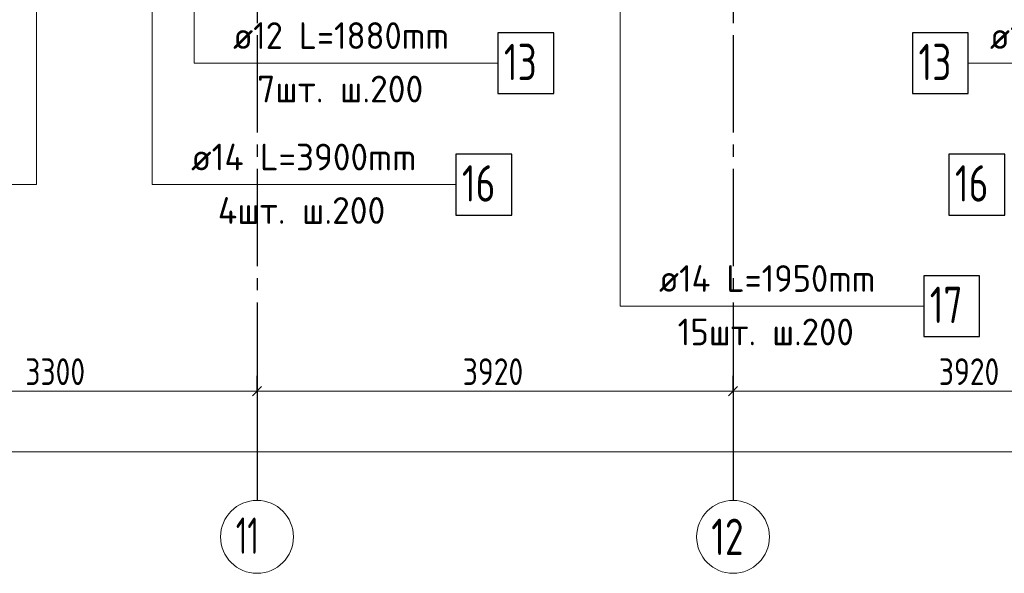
# Model space of a CAD drawing. Header units: millimetres. Extents: x 0 to 64958, y 0 to 42000.
# Tile 4 of 33: x 11846 to 19953, y 14670 to 19228. Entities that reach past the tile are written whole.
import ezdxf

# ---------------------------------------------------------------- set-up
doc = ezdxf.new("R2010")
doc.units = ezdxf.units.MM
doc.linetypes.add('______5', pattern=[1100, 800, -100, 100, -100])
for name, color, linetype, lineweight in [('Standard', 7, 'Continuous', 25), ('ДОП Верх по Х', 7, 'Continuous', 25), ('Оси', 40, '______5', 18), ('Позиционная метка номер позиции', 7, 'Continuous', 13)]:
    doc.layers.add(name, color=color, linetype=linetype, lineweight=lineweight)
doc.styles.add('GOST 2.304-81', font='txt')
doc.styles.add('ISOCPEUR', font='txt')

msp = doc.modelspace()

# ---------------------------------------------------------------- linework, layer by layer
at = {"layer": 'Standard', "color": 251, "linetype": 'Continuous', "lineweight": -3, "true_color": 0x656565, "transparency": 33554687}
for p, q in [((13800, 16170), (13800, 16295)), ((17720, 16170), (17720, 16295)), ((13800, 16170), (13800, 16045)), ((13800, 16170), (13800, 15717.8)), ((17720, 16170), (17720, 16045)), ((17720, 16170), (17720, 15717.8))]:
    msp.add_line(p, q, dxfattribs=at)
at = {"layer": 'Standard', "color": 7, "linetype": 'Continuous', "lineweight": 13, "transparency": 33554687}
for p, q in [((10500, 16170), (13800, 16170)), ((13800, 16170), (17720, 16170)), ((17720, 16170), (21640, 16170)), ((49280, 15670), (7200, 15670))]:
    msp.add_line(p, q, dxfattribs=at)
at = {"layer": 'Standard', "color": 7, "linetype": 'Continuous', "lineweight": 25, "transparency": 33554687}
for p, q in [((13762.5, 16132.5), (13837.5, 16207.5)), ((17682.5, 16132.5), (17757.5, 16207.5))]:
    msp.add_line(p, q, dxfattribs=at)
at = {"layer": 'ДОП Верх по Х', "color": 7, "linetype": 'Continuous', "lineweight": 13, "transparency": 33554687}
for p, q in [((13583, 18870), (15625, 18870)), ((19815, 18870), (21857, 18870)), ((13237.2, 17870), (15345.2, 17870)), ((17089.7, 16870), (19153.7, 16870))]:
    msp.add_line(p, q, dxfattribs=at)
at = {"layer": 'ДОП Верх по Х', "color": 7, "linetype": 'Continuous', "lineweight": 25, "transparency": 33554687}
for points in [[(15783, 18620), (16243, 18620), (16243, 19120), (15783, 19120), (15783, 18620)], [(19197, 18620), (19657, 18620), (19657, 19120), (19197, 19120), (19197, 18620)], [(15437.2, 17620), (15897.2, 17620), (15897.2, 18120), (15437.2, 18120), (15437.2, 17620)], [(19497, 17620), (19957, 17620), (19957, 18120), (19497, 18120), (19497, 17620)], [(19289.7, 16620), (19749.7, 16620), (19749.7, 17120), (19289.7, 17120), (19289.7, 16620)]]:
    msp.add_lwpolyline(points, dxfattribs=at)
at = {"layer": 'Оси', "color": 8, "linetype": '______5', "lineweight": -3, "transparency": 33554687}
for p, q in [((13800, 38900), (13800, 15270)), ((17720, 38900), (17720, 15270))]:
    msp.add_line(p, q, dxfattribs=at)
at = {"layer": 'Оси', "color": 7, "linetype": 'Continuous', "lineweight": 13, "transparency": 33554687}
for centre in [(13800, 14970), (17720, 14970)]:
    msp.add_circle(centre, 300, dxfattribs=at)
at = {"layer": 'Позиционная метка номер позиции', "color": 7, "linetype": 'Continuous', "lineweight": 13, "transparency": 33554687}
for points in [[(17320, 26180), (16789.7, 25649.7), (16789.7, 16870), (19289.7, 16870)], [(11482.8, 21700), (11982.8, 21200), (11982.8, 17870), (9482.8, 17870)], [(13437.2, 21700), (12937.2, 21200), (12937.2, 17870), (15437.2, 17870)], [(13783, 20775), (13283, 20275), (13283, 18870), (15783, 18870)], [(21690.3, 20775), (22157, 20308.3), (22157, 18870), (19657, 18870)]]:
    msp.add_lwpolyline(points, dxfattribs=at)

# ---------------------------------------------------------------- texts
at = {"layer": 'Standard', "color": 7, "linetype": 'Continuous', "lineweight": 25, "transparency": 33554687, "char_height": 220, "attachment_point": 7, "style": 'GOST 2.304-81'}
for s, insert, width in [('3300', (11892, 16220), 641.476), ('3920', (15494.1, 16220), 657.058), ('3920', (19414.1, 16220), 657.052)]:
    msp.add_mtext(s, dxfattribs=dict(at, insert=insert, width=width))
at = {"layer": 'ДОП Верх по Х', "color": 7, "linetype": 'Continuous', "lineweight": 13, "transparency": 33554687, "attachment_point": 7, "style": 'ISOCPEUR'}
for s, insert, char_height, width in [('\\W0.94;ø12 L=1880mm ', (13603, 18987.3), 220, 2104.376), ('\\W0.94;ø12 L=1880mm ', (19835, 18987.3), 220, 2104.383), ('\\W0.75;13', (15833, 18730), 300, 472.272), ('\\W0.75;13', (19247, 18730), 300, 472.281), ('\\W0.97;7шт. ш.200 ', (13801, 18547.3), 220, 1712.324), ('\\W0.96;ø14 L=3900mm ', (13257.2, 17987.3), 220, 2172.605), ('\\W0.75;16', (15487.2, 17730), 300, 472.289), ('\\W0.75;16', (19547, 17730), 300, 472.281), ('\\W0.97;4шт. ш.200 ', (13477.2, 17547.3), 220, 1734.406), ('\\W0.94;ø14 L=1950mm ', (17109.7, 16987.3), 220, 2126.494), ('\\W0.75;17', (19339.7, 16730), 300, 472.272), ('\\W0.95;15шт. ш.200 ', (17263.7, 16547.3), 220, 1819.893)]:
    msp.add_mtext(s, dxfattribs=dict(at, insert=insert, char_height=char_height, width=width))
at = {"layer": 'Оси', "color": 7, "linetype": 'Continuous', "lineweight": 25, "transparency": 33554687, "char_height": 300, "attachment_point": 7, "style": 'ISOCPEUR'}
for s, insert, width in [('\\W0.63;11', (13626, 14830), 393.75), ('\\W0.75;12', (17540, 14820), 472.289)]:
    msp.add_mtext(s, dxfattribs=dict(at, insert=insert, width=width))

doc.saveas('drawing.dxf')
